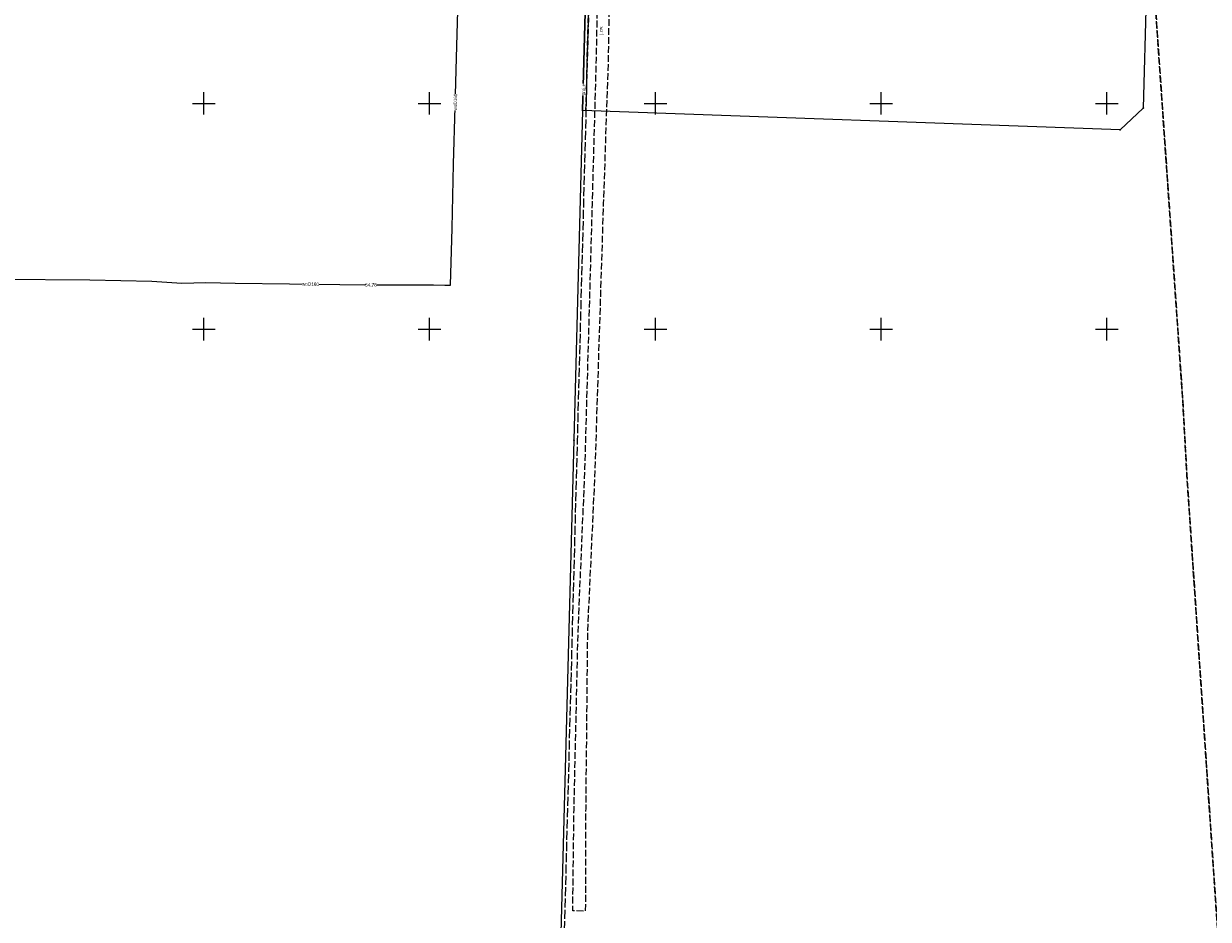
# Model space of a CAD drawing. Header units: metres. Extents: x 5504996 to 5514259, y 5943254 to 5951281.
# Tile 233 of 256: x 5509760 to 5510022, y 5947719 to 5947918. Entities that reach past the tile are written whole.
import ezdxf

# ---------------------------------------------------------------- set-up
doc = ezdxf.new("R2010")
doc.units = ezdxf.units.M
for name, pattern in [('L_0_02', [0]), ('L_0_03', [1, 0.5, -0.5]), ('L_0_06', [2, 1.5, -0.5]), ('L_2_50', [2.5, 2, -0.5])]:
    doc.linetypes.add(name, pattern=pattern)
doc.layers.get('0').update_dxf_attribs({"linetype": 'CONTINUOUS', "lineweight": 18, "true_color": 0x000000})
for name, color, linetype, lineweight, true_color in [('EGB_DzialkaEwidencyjna', 7, 'L_0_02', 18, 0x000000), ('EGB_KonturKlasyfikacyjny', 7, 'L_0_06', 18, 0x24bc24), ('EGB_KonturUzytkuGruntowego', 7, 'L_0_03', 18, 0x008000), ('EGB_PunktGraniczny', 7, 'CONTINUOUS', 18, 0x0a0909), ('GES_PrzewodElektroenergetyczny-Projektowany', 1, 'CONTINUOUS', 18, 0xff0000), ('GES_PrzewodWodociagowy', 5, 'CONTINUOUS', 18, 0x0000ff), ('GES_Rzedna', 7, 'CONTINUOUS', 18, 0x000000), ('krzyże', 7, 'CONTINUOUS', 18, 0x000000), ('OT_Komunikacja', 7, 'CONTINUOUS', 18, 0x000000)]:
    doc.layers.add(name, color=color, linetype=linetype, lineweight=lineweight, true_color=true_color)
doc.styles.get("Standard").update_dxf_attribs({"font": 'simplex.shx'})

# ---------------------------------------------------------------- blocks, each defined once
blk = doc.blocks.new('L_0_02_2')
at = {"color": 0}
blk.add_point((0, 0), dxfattribs=at)
blk = doc.blocks.new('L_0_02_1')
at = {"color": 0}
blk.add_point((0, 0), dxfattribs=at)
blk = doc.blocks.new('EGPG_N')
at = {"linetype": 'Continuous', "lineweight": 13}
blk.add_hatch(color=0, dxfattribs=at).paths.add_polyline_path([(0, -0.1, 1), (0, 0.1, 1)])
at = {"color": 0, "linetype": 'Continuous', "lineweight": 13}
blk.add_circle((0, 0), 0.1, dxfattribs=at)
blk = doc.blocks.new('SUPS01_08')
at = {"linetype": 'Continuous', "lineweight": 13}
blk.add_hatch(color=0, dxfattribs=at).paths.add_polyline_path([(0, -0.09, 1), (0, 0.09, 1)])
at = {"color": 0, "linetype": 'Continuous', "lineweight": 13}
blk.add_circle((0, 0), 0.0906, dxfattribs=at)

msp = doc.modelspace()

# ---------------------------------------------------------------- linework, layer by layer
at = {"layer": 'EGB_DzialkaEwidencyjna', "linetype": 'CONTINUOUS', "lineweight": 18}
for p, q in [((5510011.23, 5948013.58), (5510008.03, 5947898.95)), ((5509884.54, 5947922.88), (5509883.89, 5947898.41)), ((5509883.89, 5947898.41), (5509884.54, 5947922.88)), ((5509883.89, 5947898.41), (5509881.96, 5947825.43)), ((5510002.89, 5947894.13), (5509883.89, 5947898.41)), ((5510008.03, 5947898.95), (5510002.89, 5947894.13)), ((5509881.96, 5947825.43), (5509875.75, 5947590.67))]:
    msp.add_line(p, q, dxfattribs=at)
at = {"layer": 'EGB_KonturKlasyfikacyjny', "color": 82, "linetype": 'L_0_06', "lineweight": 18, "true_color": 0x24bc24, "flags": 128}
for points in [[(5509590.97, 5947864.3), (5509692.34, 5947863.96), (5509694.7, 5947950.21), (5509695.09, 5947964.38), (5509728.86, 5947967.24), (5509748.32, 5947968.81), (5509803, 5947963.05), (5509876.77, 5947958.82), (5509896.41, 5947962.7), (5509899.83, 5947986.83), (5509896.09, 5948015.99), (5509895.53, 5948019.98), (5509903.1, 5948019.93), (5510004.09, 5948019.26), (5510009.25, 5947942.77), (5510016.76, 5947834.6), (5510017.68, 5947817.94), (5510030.52, 5947627.74), (5510051.12, 5947621.22), (5510090.81, 5947608.66), (5510100.73, 5947605.52), (5510100.62, 5947601.15), (5510104.35, 5947587.06), (5510111.32, 5947565), (5509993.77, 5947517.87), (5509946.97, 5947499.05), (5509942.28, 5947505.67), (5509897.01, 5947569.49), (5509888.55, 5947577.92), (5509875.75, 5947590.67), (5509801.61, 5947664.57), (5509740.33, 5947717.31), (5509732.68, 5947714.19), (5509689.69, 5947732.73), (5509634.83, 5947756.53), (5509606.05, 5947784.07), (5509595.51, 5947812.34), (5509585.59, 5947864.33)], [(5509993.77, 5947517.87), (5510111.32, 5947565), (5510104.35, 5947587.06), (5510100.62, 5947601.15), (5510100.73, 5947605.52), (5510090.81, 5947608.66), (5510051.12, 5947621.22), (5510030.52, 5947627.74), (5510017.68, 5947817.94), (5510016.76, 5947834.6), (5510009.25, 5947942.77), (5510004.09, 5948019.26), (5510006.39, 5948019.04), (5510028.32, 5948016.99), (5510055.63, 5948014.44), (5510139.54, 5947997.74), (5510141.35, 5947943.51), (5510156.71, 5947893.32), (5510154.84, 5947890.89), (5510098.49, 5947948.8), (5510060.16, 5947959.72), (5510068.96, 5947891.75), (5510070, 5947883.71), (5510073.25, 5947858.58), (5510076.8, 5947831.14), (5510095.24, 5947827.77), (5510163.51, 5947815.31), (5510174.22, 5947814.93), (5510180.4, 5947809.89), (5510213.95, 5947671.2), (5510218.77, 5947651.27), (5510243.24, 5947550.16), (5510253.9, 5947480.87), (5510260.75, 5947432.21), (5510282.82, 5947334.36), (5510217.86, 5947313.22), (5510175.18, 5947464.76), (5510108.08, 5947467.36), (5510144.65, 5947289.4), (5510126.58, 5947283.52), (5510054.83, 5947376.31), (5509976.47, 5947457.46), (5509946.97, 5947499.05)]]:
    msp.add_lwpolyline(points, close=True, dxfattribs=at)
at = {"layer": 'EGB_KonturUzytkuGruntowego', "color": 96, "linetype": 'L_0_03', "lineweight": 18, "true_color": 0x008000, "flags": 128}
for points in [[(5509590.97, 5947864.3), (5509692.34, 5947863.96), (5509694.7, 5947950.21), (5509695.09, 5947964.38), (5509728.86, 5947967.24), (5509748.32, 5947968.81), (5509803, 5947963.05), (5509876.77, 5947958.82), (5509896.41, 5947962.7), (5509899.83, 5947986.83), (5509896.09, 5948015.99), (5509895.53, 5948019.98), (5509903.1, 5948019.93), (5510004.09, 5948019.26), (5510009.25, 5947942.77), (5510016.76, 5947834.6), (5510017.68, 5947817.94), (5510030.52, 5947627.74), (5510051.12, 5947621.22), (5510090.81, 5947608.66), (5510100.73, 5947605.52), (5510100.62, 5947601.15), (5510104.35, 5947587.06), (5510111.32, 5947565), (5509993.77, 5947517.87), (5509946.97, 5947499.05), (5509942.28, 5947505.67), (5509897.01, 5947569.49), (5509888.55, 5947577.92), (5509875.75, 5947590.67), (5509801.61, 5947664.57), (5509740.33, 5947717.31), (5509732.68, 5947714.19), (5509689.69, 5947732.73), (5509634.83, 5947756.53), (5509606.05, 5947784.07), (5509595.51, 5947812.34), (5509585.59, 5947864.33)], [(5509993.77, 5947517.87), (5510111.32, 5947565), (5510104.35, 5947587.06), (5510100.62, 5947601.15), (5510100.73, 5947605.52), (5510090.81, 5947608.66), (5510051.12, 5947621.22), (5510030.52, 5947627.74), (5510017.68, 5947817.94), (5510016.76, 5947834.6), (5510009.25, 5947942.77), (5510004.09, 5948019.26), (5510006.39, 5948019.04), (5510028.32, 5948016.99), (5510055.63, 5948014.44), (5510139.54, 5947997.74), (5510141.35, 5947943.51), (5510156.71, 5947893.32), (5510154.84, 5947890.89), (5510098.49, 5947948.8), (5510060.16, 5947959.72), (5510068.96, 5947891.75), (5510070, 5947883.71), (5510073.25, 5947858.58), (5510076.8, 5947831.14), (5510095.24, 5947827.77), (5510163.51, 5947815.31), (5510174.22, 5947814.93), (5510180.4, 5947809.89), (5510213.95, 5947671.2), (5510218.77, 5947651.27), (5510243.24, 5947550.16), (5510253.9, 5947480.87), (5510260.75, 5947432.21), (5510282.82, 5947334.36), (5510217.86, 5947313.22), (5510175.18, 5947464.76), (5510108.08, 5947467.36), (5510144.65, 5947289.4), (5510126.58, 5947283.52), (5510054.83, 5947376.31), (5509976.47, 5947457.46), (5509946.97, 5947499.05)]]:
    msp.add_lwpolyline(points, close=True, dxfattribs=at)
at = {"layer": 'EGB_PunktGraniczny'}
for p in [(5509883.89, 5947898.41), (5510008.03, 5947898.95), (5510002.89, 5947894.13), (5509881.96, 5947825.43)]:
    msp.add_point(p, dxfattribs=at)
at = {"layer": 'GES_PrzewodElektroenergetyczny-Projektowany', "color": 1, "linetype": 'L_2_50', "lineweight": 18, "true_color": 0xff0000, "flags": 128}
for points in [[(5509876.52, 5947589.54), (5509882.76, 5947825.41), (5509884.69, 5947898.39), (5509886.06, 5947950.47), (5509902.61, 5947949.62), (5509903.04, 5947949.98)], [(5509902.56, 5947949.78), (5509885.91, 5947950.63), (5509884.54, 5947898.39)]]:
    msp.add_lwpolyline(points, dxfattribs=at)
at = {"layer": 'GES_PrzewodWodociagowy', "color": 5, "linetype": 'Continuous', "lineweight": 18, "true_color": 0x0000ff, "flags": 128}
msp.add_lwpolyline([(5509755.02, 5947861.08), (5509774.76, 5947860.94), (5509788.47, 5947860.67), (5509795.13, 5947860.17), (5509800.42, 5947860.35), (5509806.94, 5947860.17), (5509818.98, 5947860.04), (5509835.73, 5947859.81), (5509850.85, 5947859.86), (5509853.39, 5947859.74), (5509854.59, 5947859.78), (5509854.96, 5947872.34), (5509855.27, 5947886.57), (5509855.67, 5947899.24), (5509856.01, 5947912.77), (5509856.35, 5947923.12)], dxfattribs=at)
at = {"layer": 'krzyże', "linetype": 'Continuous', "lineweight": 18, "flags": 128}
for points in [[(5509800, 5947897.5), (5509800, 5947902.5)], [(5509850, 5947897.5), (5509850, 5947902.5)], [(5509900, 5947897.5), (5509900, 5947902.5)], [(5509950, 5947897.5), (5509950, 5947902.5)], [(5510000, 5947897.5), (5510000, 5947902.5)], [(5509797.5, 5947900), (5509802.5, 5947900)], [(5509847.5, 5947900), (5509852.5, 5947900)], [(5509897.5, 5947900), (5509902.5, 5947900)], [(5509947.5, 5947900), (5509952.5, 5947900)], [(5509997.5, 5947900), (5510002.5, 5947900)], [(5509800, 5947847.5), (5509800, 5947852.5)], [(5509850, 5947847.5), (5509850, 5947852.5)], [(5509900, 5947847.5), (5509900, 5947852.5)], [(5509950, 5947847.5), (5509950, 5947852.5)], [(5510000, 5947847.5), (5510000, 5947852.5)], [(5509797.5, 5947850), (5509802.5, 5947850)], [(5509847.5, 5947850), (5509852.5, 5947850)], [(5509897.5, 5947850), (5509902.5, 5947850)], [(5509947.5, 5947850), (5509952.5, 5947850)], [(5509997.5, 5947850), (5510002.5, 5947850)]]:
    msp.add_lwpolyline(points, dxfattribs=at)
at = {"layer": 'OT_Komunikacja', "color": 18, "linetype": 'L_0_06', "lineweight": 18, "true_color": 0x000000, "flags": 128}
msp.add_lwpolyline([(5509892.63, 5947954.12), (5509890.83, 5947951.01), (5509890.07, 5947946.58), (5509889.55, 5947909.84), (5509888.47, 5947877.82), (5509886.61, 5947819.06), (5509884.95, 5947783.01), (5509884.56, 5947743.96), (5509884.48, 5947721.19), (5509881.69, 5947721.25), (5509881.98, 5947743.68), (5509882.88, 5947783.02), (5509884.41, 5947819.26), (5509886.05, 5947877.58), (5509886.94, 5947909.83), (5509887.65, 5947946.37), (5509888.28, 5947952.05), (5509889.34, 5947954), (5509889.84, 5947955.07), (5509893.81, 5947955.25)], close=True, dxfattribs=at)

# ---------------------------------------------------------------- block references
at = {"layer": 'EGB_DzialkaEwidencyjna', "color": 18, "linetype": 'Continuous', "true_color": 0x000000, "xscale": 0.5, "yscale": 0.5, "zscale": 0.5}
for name, p, rotation in [('L_0_02_2', (5509883.89, 5947898.41), 88.48), ('L_0_02_1', (5509883.89, 5947898.41), 268.49), ('L_0_02_1', (5509883.89, 5947898.41), 88.48), ('L_0_02_2', (5509883.89, 5947898.41), 357.94), ('L_0_02_2', (5510008.03, 5947898.95), 88.4), ('L_0_02_1', (5510008.03, 5947898.95), 223.16), ('L_0_02_2', (5510002.89, 5947894.13), 43.16), ('L_0_02_1', (5510002.89, 5947894.13), 177.94), ('L_0_02_2', (5509881.96, 5947825.43), 88.49), ('L_0_02_1', (5509881.96, 5947825.43), 268.4800000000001)]:
    msp.add_blockref(name, p, dxfattribs=dict(at, rotation=rotation))
at = {"layer": 'EGB_PunktGraniczny', "linetype": 'Continuous', "xscale": 0.5, "yscale": 0.5, "zscale": 0.5}
for p in [(5509883.89, 5947898.41), (5510008.03, 5947898.95), (5510002.89, 5947894.13), (5509881.96, 5947825.43)]:
    msp.add_blockref('EGPG_N', p, dxfattribs=at)
at = {"layer": 'GES_Rzedna', "color": 5, "linetype": 'Continuous', "true_color": 0x0000ff, "xscale": 0.5, "yscale": 0.5, "zscale": 0.5, "rotation": 360}
msp.add_blockref('SUPS01_08', (5509835.73, 5947859.81, 54.78), dxfattribs=at)

# ---------------------------------------------------------------- next in the draw order: texts
at = {"layer": 'GES_PrzewodElektroenergetyczny-Projektowany', "color": 1, "true_color": 0xff0000, "insert": (5509884.63, 5947901.75), "char_height": 0.75, "attachment_point": 7, "rotation": 88.5, "line_spacing_factor": 0.9, "bg_fill": 3, "box_fill_scale": 1, "bg_fill_color": 0, "bg_fill_transparency": 0}
msp.add_mtext('\\W0.7818x;\\fArial|b0|i0;proj.e', dxfattribs=at)
at = {"layer": 'GES_PrzewodWodociagowy', "color": 5, "true_color": 0x0000ff, "char_height": 0.75, "attachment_point": 5, "line_spacing_factor": 0.9, "bg_fill": 3, "box_fill_scale": 1, "bg_fill_color": 0, "bg_fill_transparency": 0}
for insert, rotation in [((5509855.7, 5947900.29), 88.6), ((5509823.62, 5947859.97), 359.2)]:
    msp.add_mtext('\\W0.7818x;\\fArial|b0|i0;woD160', dxfattribs=dict(at, insert=insert, rotation=rotation))
at = {"layer": 'GES_Rzedna', "color": 5, "true_color": 0x0000ff, "insert": (5509835.73, 5947859.81), "char_height": 0.75, "attachment_point": 4, "rotation": 0.2, "line_spacing_factor": 0.9, "bg_fill": 3, "box_fill_scale": 1, "bg_fill_color": 0, "bg_fill_transparency": 0}
msp.add_mtext('\\W0.7818x;\\fArial|b0|i0;54.78', dxfattribs=at)
at = {"layer": 'OT_Komunikacja', "color": 18, "true_color": 0x000000, "insert": (5509888.49, 5947915.19), "char_height": 0.75, "attachment_point": 7, "rotation": 89.2, "line_spacing_factor": 0.9, "bg_fill": 3, "box_fill_scale": 1, "bg_fill_color": 0, "bg_fill_transparency": 0}
msp.add_mtext('\\W0.7818x;\\fArial|b0|i0;j.zw.', dxfattribs=at)

doc.saveas('drawing.dxf')
